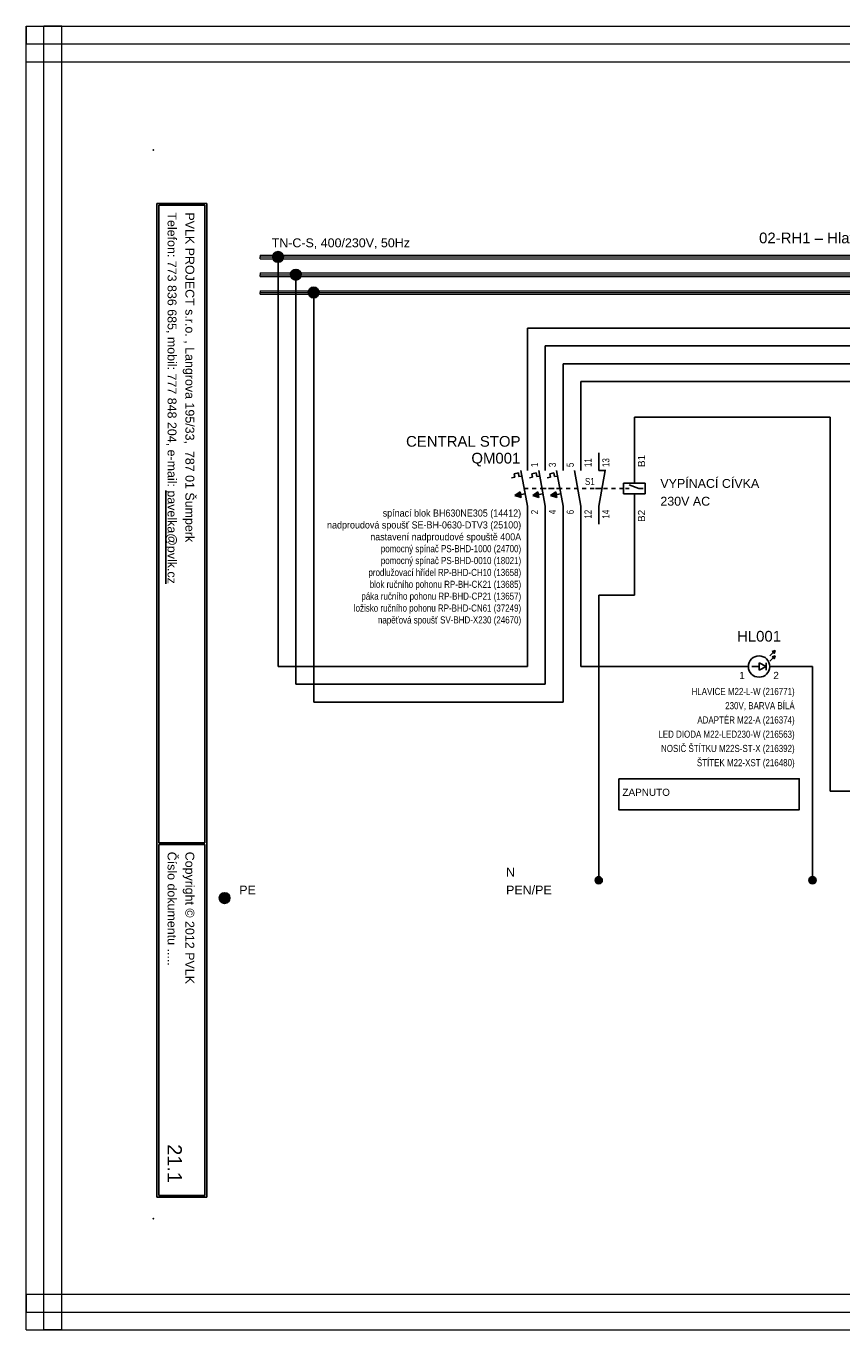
# Model space of a CAD drawing. Extents: x -721 to 7843, y 2912 to 4139.
# Tile 1 of 32: x -386 to -157, y 3359 to 3725. Entities that reach past the tile are written whole.
import ezdxf
from ezdxf.enums import TextEntityAlignment as Align

# ---------------------------------------------------------------- set-up
doc = ezdxf.new("R2010")
doc.units = 0
doc.header["$MEASUREMENT"] = 0
doc.linetypes.add('DASHED', pattern=[0.564444, 0.282222, -0.282222])
for name, color, linetype in [('1-KRESBA', 7, 'Continuous'), ('__Bílá', 7, 'Continuous'), ('__Oranžová', 30, 'Continuous'), ('__Rudá 010', 10, 'Continuous'), ('__Svmodrá', 4, 'Continuous'), ('__Vínová 220', 220, 'Continuous'), ('__Zelená', 3, 'Continuous'), ('__Černá 250', 7, 'Continuous')]:
    doc.layers.add(name, color=color, linetype=linetype)
doc.styles.add('Arial', font='arial.ttf')

# ---------------------------------------------------------------- blocks, each defined once
blk = doc.blocks.new('BLK_Razítko_malé_pro_rozváděče')
at = {"layer": '__Bílá'}
for p, q in [((15, -1), (15, -20)), ((15, -1), (294, -1)), ((15.5, -1.5), (15.5, -19.5)), ((15.5, -1.5), (184.5, -1.5)), ((184.5, -1.5), (184.5, -19.5)), ((185, -1.5), (185, -19.5)), ((185, -1.5), (293.5, -1.5)), ((293.5, -19.5), (293.5, -1.5)), ((294, -20), (294, -1)), ((15, -20), (294, -20)), ((15.5, -19.5), (184.5, -19.5)), ((185, -19.5), (293.5, -19.5)), ((15, -405), (15, -419)), ((15, -405), (294, -405)), ((15.5, -405.5), (15.5, -418.5)), ((15.5, -405.5), (194.5, -405.5)), ((194.5, -405.5), (194.5, -418.5)), ((195, -405.5), (195, -418.5)), ((195, -405.5), (293.5, -405.5)), ((293.5, -405.5), (293.5, -418.5)), ((294, -405), (294, -419)), ((15, -419), (294, -419)), ((15.5, -418.5), (194.5, -418.5)), ((195, -418.5), (293.5, -418.5))]:
    blk.add_line(p, q, dxfattribs=at)
for p in [(0, 0), (300, 0), (0, -420), (300, -420)]:
    blk.add_point(p, dxfattribs=at)
at = {"layer": '__Bílá', "style": 'Arial'}
for s, height, p in [('-', 3, (38, -7)), ('Dokument', 2.5, (187, -7)), ('-', 3, (210.5, -7)), ('SO/PS', 2.5, (17.5, -12)), ('-', 3, (38, -12)), ('Vypracoval', 2.5, (187, -12)), ('-', 3, (210.5, -12)), ('Investor', 2.5, (17.5, -17)), ('Datum', 2.5, (187, -17)), ('-', 3, (38, -17)), ('-', 3, (210.5, -17)), ('PVLK PROJECT s.r.o. , Langrova 195/33,  787 01 Šumperk', 2.5, (17.5, -411)), ('Copyright © 2012 PVLK', 2.5, (197, -411)), ('Telefon: 773 836 685, mobil: 777 848 204, e-mail: %%Upavelka@pvlk.cz', 2.5, (17.5, -416)), ('Číslo dokumentu .....', 2.5, (197, -416))]:
    blk.add_text(s, height=height, dxfattribs=at).set_placement(p)
at = {"layer": '__Vínová 220', "char_height": 2.5, "attachment_point": 7, "style": 'Arial'}
for s, insert in [('715 0908', (17.5, -7)), ('Rozšíření výrobního areálu firmy PLASTKON PRODUCT, S.R.O.', (42.5, -7.75)), ('02-RH1 – Hlavní rozváděč objektu', (215, -7.75)), ('SO 02 - Novostavba skladovací haly s administrativní budovou', (42.5, -12.75)), ('Miroslav Pavelka', (215, -12.75)), ('Plastkon product, s.r.o., Hlavní 147, Mikulovice 790 84', (42.5, -17.75)), ('06/2016', (215, -17.75))]:
    blk.add_mtext(s, dxfattribs=dict(at, insert=insert))
at = {"layer": '__Vínová 220', "style": 'Arial'}
blk.add_attdef('ČÍSLO', text='', height=4, dxfattribs=at).set_placement((290, -416), align=Align.RIGHT)
blk = doc.blocks.new('L0001A02')
at = {"linetype": 'Continuous'}
h = blk.add_hatch(color=256, dxfattribs=at)
edge = h.paths.add_edge_path()
edge.add_arc((0, 0), 1.5, 0, 360)
blk.add_circle((0, 0), 1.5)
blk = doc.blocks.new('FEVA1606')
at = {"linetype": 'Continuous'}
for points in [[(-3.5, -2), (-2.06, -0.92), (-1.77, -2.5)], [(1.5, -2), (2.94, -0.92), (3.23, -2.5)], [(6.5, -2), (7.94, -0.92), (8.23, -2.5)]]:
    blk.add_hatch(color=256, dxfattribs=at).paths.add_polyline_path(points)
for p, q in [((0, 5), (0, 10)), ((5, 5), (5, 10)), ((10, 5), (10, 10)), ((-3.75, 4.14), (-2.56, 4.35)), ((-3.75, 4.14), (-3.57, 3.12)), ((-2.56, 4.35), (-2.38, 3.34)), ((-1.82, 5), (0, -5)), ((1.25, 4.14), (2.44, 4.35)), ((1.25, 4.14), (1.43, 3.12)), ((2.44, 4.35), (2.62, 3.34)), ((3.18, 5), (5, -5)), ((6.25, 4.14), (7.44, 4.35)), ((6.25, 4.14), (6.43, 3.12)), ((7.44, 4.35), (7.62, 3.34)), ((8.18, 5), (10, -5)), ((-4.45, 2.96), (-3.57, 3.12)), ((-2.38, 3.34), (-1.54, 3.49)), ((0.55, 2.96), (1.43, 3.12)), ((2.62, 3.34), (3.46, 3.49)), ((5.55, 2.96), (6.43, 3.12)), ((7.62, 3.34), (8.46, 3.49)), ((-3.5, -2), (-2.06, -0.92)), ((-3.5, -2), (-0.64, -1.48)), ((-3.5, -2), (-1.77, -2.5)), ((-2.06, -0.92), (-1.77, -2.5)), ((1.5, -2), (2.94, -0.92)), ((1.5, -2), (4.36, -1.48)), ((1.5, -2), (3.23, -2.5)), ((2.94, -0.92), (3.23, -2.5)), ((6.5, -2), (7.94, -0.92)), ((6.5, -2), (9.36, -1.48)), ((6.5, -2), (8.23, -2.5)), ((7.94, -0.92), (8.23, -2.5)), ((0, -5), (0, -10)), ((5, -5), (5, -10)), ((10, -5), (10, -10))]:
    blk.add_line(p, q)
at = {"linetype": 'DASHED', "ltscale": 4}
blk.add_line((-0.91, 0), (9.09, 0), dxfattribs=at)
at = {"style": 'Arial'}
blk.add_attdef('POPIS', text='', height=3, dxfattribs=at).set_placement((-2, 7), align=Align.RIGHT)
at = {"style": 'Arial', "width": 0.8}
for tag, p in [('NO1', (3, 6)), ('NO2', (8, 6)), ('NO3', (13, 6))]:
    blk.add_attdef(tag, p, '', height=2, rotation=90, dxfattribs=at)
for tag, p in [('TYP', (-2, -9)), ('PROUD', (-2, -13)), ('DOPLŇ1', (-2, -17)), ('DOPLŇ2', (-2, -21))]:
    blk.add_attdef(tag, text='', height=2, dxfattribs=at).set_placement(p, align=Align.RIGHT)
for tag, p in [('CO1', (3, -6)), ('CO2', (8, -6)), ('CO3', (13, -6))]:
    blk.add_attdef(tag, text='', height=2, rotation=90, dxfattribs=at).set_placement(p, align=Align.RIGHT)
blk = doc.blocks.new('FEVA2057')
for p, q in [((0, 5), (0, 10)), ((5, 5), (5, 10)), ((-1.82, 5), (0, -5)), ((6.82, 5), (5, -5)), ((5, 5), (7, 5)), ((0, -5), (0, -10)), ((5, -5), (5, -10))]:
    blk.add_line(p, q)
at = {"linetype": 'DASHED', "ltscale": 4}
blk.add_line((-10.91, 0), (5.91, 0), dxfattribs=at)
at = {"style": 'Arial', "width": 0.8}
for tag, p in [('NO1', (3, 6)), ('NC2', (8, 6))]:
    blk.add_attdef(tag, p, '', height=2, rotation=90, dxfattribs=at)
for tag, p in [('CO1', (3, -6)), ('CO2', (8, -6))]:
    blk.add_attdef(tag, text='', height=2, rotation=90, dxfattribs=at).set_placement(p, align=Align.RIGHT)
for tag, p in [('TYP', (10, -9)), ('DOPLŇ1', (10, -13)), ('DOPLŇ2', (10, -17))]:
    blk.add_attdef(tag, p, '', height=2, dxfattribs=at)
blk = doc.blocks.new('V0085A01')
h = blk.add_hatch(color=256)
edge = h.paths.add_edge_path()
edge.add_arc((0, 0), 1, 0, 360)
blk.add_circle((0, 0), 1)
blk = doc.blocks.new('*X10')
at = {"color": 0, "linetype": 'Continuous'}
for p, q in [((988.7, 4312.7), (988.7, 4312.7)), ((989.2, 4312.2), (988.7, 4312.7)), ((988.72, 4312.68), (988.78, 4312.73)), ((989.21, 4312.24), (988.74, 4312.71)), ((988.75, 4312.65), (988.85, 4312.76)), ((988.77, 4312.63), (988.92, 4312.78)), ((989.23, 4312.27), (988.77, 4312.73)), ((988.79, 4312.61), (988.99, 4312.81)), ((989.24, 4312.3), (988.8, 4312.74)), ((988.81, 4312.59), (989.06, 4312.84)), ((989.25, 4312.33), (988.83, 4312.75)), ((988.84, 4312.56), (989.14, 4312.86)), ((988.86, 4312.54), (989.21, 4312.89)), ((989.26, 4312.37), (988.87, 4312.76)), ((988.88, 4312.52), (989.28, 4312.92)), ((988.9, 4312.5), (989.35, 4312.94)), ((989.27, 4312.4), (988.9, 4312.77)), ((988.93, 4312.47), (989.42, 4312.97)), ((989.29, 4312.43), (988.93, 4312.79)), ((988.95, 4312.45), (989.5, 4313)), ((989.3, 4312.46), (988.96, 4312.8)), ((988.97, 4312.43), (989.47, 4312.93)), ((988.99, 4312.41), (989.45, 4312.86)), ((989.31, 4312.5), (989, 4312.81)), ((989.02, 4312.38), (989.42, 4312.79)), ((989.32, 4312.53), (989.03, 4312.82)), ((989.04, 4312.36), (989.39, 4312.72)), ((989.34, 4312.56), (989.06, 4312.84)), ((989.06, 4312.34), (989.37, 4312.65)), ((989.08, 4312.32), (989.34, 4312.57)), ((989.35, 4312.6), (989.1, 4312.85)), ((989.11, 4312.29), (989.31, 4312.5)), ((989.36, 4312.63), (989.13, 4312.86)), ((989.13, 4312.27), (989.29, 4312.43)), ((989.37, 4312.66), (989.16, 4312.87)), ((989.38, 4312.69), (989.19, 4312.88)), ((989.4, 4312.73), (989.23, 4312.9)), ((989.41, 4312.76), (989.26, 4312.91)), ((989.42, 4312.79), (989.29, 4312.92)), ((989.43, 4312.82), (989.32, 4312.93)), ((989.45, 4312.86), (989.36, 4312.95)), ((989.46, 4312.89), (989.39, 4312.96)), ((989.47, 4312.92), (989.42, 4312.97)), ((989.48, 4312.95), (989.45, 4312.98)), ((989.5, 4312.99), (989.49, 4313)), ((989.15, 4312.25), (989.26, 4312.36)), ((989.17, 4312.23), (989.23, 4312.29)), ((989.2, 4312.2), (989.21, 4312.21))]:
    blk.add_line(p, q, dxfattribs=at)
blk = doc.blocks.new('MOE01004')
for p, q in [((3, 3), (4.5, 4.5)), ((4.5, 4.5), (3.7, 4.2)), ((3.7, 4.2), (4.2, 3.7)), ((4.5, 4.5), (4.2, 3.7)), ((-3, 0), (-10, 0)), ((0, 0), (-2, 0)), ((2, 0), (0, 1)), ((0, -1), (0, 1)), ((2, 0), (0, -1)), ((2, 1), (2, -1)), ((3, 1.5), (4.5, 3)), ((3, 0), (10, 0)), ((4.5, 3), (3.7, 2.7)), ((3.7, 2.7), (4.2, 2.2)), ((4.5, 3), (4.2, 2.2))]:
    blk.add_line(p, q)
blk.add_circle((0, 0), 3)
for p in [(-985, -4308.5), (-985, -4310)]:
    blk.add_blockref('*X10', p)
at = {"style": 'Arial'}
blk.add_attdef('POPIS', text='', height=3, dxfattribs=at).set_placement((0, 7), align=Align.CENTER)
blk.add_attdef('1', text='', height=2, dxfattribs=at).set_placement((-4, -3.5), align=Align.RIGHT)
blk.add_attdef('2', (4, -3.5), '', height=2, dxfattribs=at)
at = {"style": 'Arial', "width": 0.8}
for tag, p in [('TYP', (10, -8)), ('BARVA', (10, -12)), ('DOPLŇ1', (10, -16)), ('DOPLŇ2', (10, -20)), ('DOPLŇ3', (10, -24)), ('DOPLŇ4', (10, -28)), ('DOPLŇ5', (10, -32))]:
    blk.add_attdef(tag, text='', height=2, dxfattribs=at).set_placement(p, align=Align.RIGHT)
blk = doc.blocks.new('FEVA2001')
for p, q in [((0, 1.5), (0, 10)), ((-3, -1.5), (-3, 1.5)), ((-3, 1.5), (3, 1.5)), ((-1.5, 0), (-2.5, 0)), ((-1.5, 1), (1.25, 0)), ((1.25, 0), (2.5, 0)), ((3, 1.5), (3, -1.5)), ((3, -1.5), (-3, -1.5)), ((0, -1.5), (0, -10))]:
    blk.add_line(p, q)
at = {"linetype": 'DASHED', "ltscale": 4}
blk.add_line((-10.91, 0), (-3, 0), dxfattribs=at)
at = {"style": 'Arial'}
blk.add_attdef('A1', (3, 6), '', height=2, rotation=90, dxfattribs=at)
blk.add_attdef('A2', text='', height=2, rotation=90, dxfattribs=at).set_placement((3, -6), align=Align.RIGHT)
at = {"style": 'Arial', "width": 0.8}
for tag, p in [('TYP', (5, -9)), ('DOPLŇ1', (5, -13)), ('DOPLŇ2', (5, -17))]:
    blk.add_attdef(tag, p, '', height=2, dxfattribs=at)

msp = doc.modelspace()

# ---------------------------------------------------------------- linework, layer by layer
at = {"layer": '1-KRESBA'}
for p, q in [((-315, 3660), (-315, 3545)), ((-310, 3655), (-310, 3540)), ((-305, 3650), (-305, 3535)), ((-245, 3605), (-245, 3640)), ((-245, 3640), (5, 3640)), ((-240, 3605), (-240, 3635)), ((-240, 3635), (5, 3635)), ((-235, 3630), (-235, 3605)), ((-235, 3630), (5, 3630)), ((10, 3625), (-230, 3625)), ((-230, 3605), (-230, 3625)), ((-215, 3615), (-215, 3605)), ((-215, 3615), (-160, 3615)), ((-160, 3510), (-160, 3615)), ((-245, 3585), (-245, 3545)), ((-240, 3585), (-240, 3540)), ((-235, 3585), (-235, 3535)), ((-230, 3585), (-230, 3545)), ((-215, 3585), (-215, 3565)), ((-225, 3565), (-225, 3485)), ((-225, 3565), (-215, 3565)), ((-245, 3545), (-315, 3545)), ((-190, 3545), (-230, 3545)), ((-170, 3545), (-165, 3545)), ((-165, 3485), (-165, 3545)), ((-240, 3540), (-310, 3540)), ((-235, 3535), (-305, 3535)), ((-135, 3510), (-160, 3510))]:
    msp.add_line(p, q, dxfattribs=at)
at = {"layer": '__Oranžová', "lineweight": 0}
for p, q in [((-320, 3660.5), (-320, 3660)), ((-320, 3660.5), (35, 3660.5)), ((-320, 3659.5), (-320, 3660)), ((-320, 3660), (35, 3660)), ((-320, 3659.5), (35, 3659.5)), ((-320, 3655.5), (-320, 3655)), ((-320, 3655.5), (35, 3655.5)), ((-320, 3654.5), (-320, 3655)), ((-320, 3655), (35, 3655)), ((-320, 3654.5), (35, 3654.5)), ((-320, 3650.5), (-320, 3650)), ((-320, 3650.5), (35, 3650.5)), ((-320, 3649.5), (-320, 3650)), ((-320, 3650), (35, 3650)), ((-320, 3649.5), (35, 3649.5))]:
    msp.add_line(p, q, dxfattribs=at)
at = {"layer": '__Vínová 220', "lineweight": 0}
for p, q in [((-385.71, 3724.82), (-385.71, 3719.82)), ((-385.71, 3724.82), (110.69, 3724.82)), ((-385.71, 3358.74), (-385.71, 3724.82)), ((-385.71, 3724.82), (-380.71, 3724.82)), ((-380.71, 3358.74), (-380.71, 3724.82)), ((-375.71, 3724.82), (-380.71, 3724.82)), ((-375.71, 3358.74), (-375.71, 3724.82)), ((-385.71, 3714.82), (-385.71, 3719.82)), ((-385.71, 3719.82), (110.69, 3719.82)), ((-385.71, 3714.82), (110.69, 3714.82)), ((-385.71, 3368.74), (-385.71, 3363.74)), ((-385.71, 3368.74), (110.69, 3368.74)), ((-385.71, 3358.74), (-385.71, 3363.74)), ((-385.71, 3363.74), (110.69, 3363.74)), ((-385.71, 3358.74), (110.69, 3358.74)), ((-385.71, 3358.74), (-380.71, 3358.74)), ((-375.71, 3358.74), (-380.71, 3358.74))]:
    msp.add_line(p, q, dxfattribs=at)
at = {"layer": '__Černá 250'}
msp.add_lwpolyline([(-219.36, 3513.51), (-168.71, 3513.51), (-168.71, 3504.77), (-219.36, 3504.77)], close=True, dxfattribs=at)

# ---------------------------------------------------------------- block references
at = {"color": 250, "linetype": 'Continuous'}
for p in [(-225, 3485), (-165, 3485)]:
    msp.add_blockref('V0085A01', p, dxfattribs=at)
at = {"layer": '1-KRESBA', "rotation": 270}
msp.add_blockref('BLK_Razítko_malé_pro_rozváděče', (70, 3690), dxfattribs=at).add_auto_attribs({'ČÍSLO': '21.1'})
at = {"layer": '1-KRESBA'}
for p in [(-315, 3660), (-310, 3655), (-305, 3650), (-330, 3480)]:
    msp.add_blockref('L0001A02', p, dxfattribs=at)
at = {"layer": '__Černá 250'}
ref = msp.add_blockref('FEVA1606', (-245, 3595), dxfattribs=at)
ref.add_attrib('POPIS', 'QM001', dxfattribs={"layer": '0', "height": 3, "style": 'Arial'}).set_placement((-247, 3602), align=Align.RIGHT)
ref.add_attrib('CO1', '2', dxfattribs={"layer": '0', "height": 2, "rotation": 90, "style": 'Arial', "width": 0.8}).set_placement((-242, 3589), align=Align.RIGHT)
ref.add_attrib('NO1', '1', (-242, 3601), dxfattribs={"layer": '0', "height": 2, "rotation": 90, "style": 'Arial', "width": 0.8})
ref.add_attrib('CO2', '4', dxfattribs={"layer": '0', "height": 2, "rotation": 90, "style": 'Arial', "width": 0.8}).set_placement((-237, 3589), align=Align.RIGHT)
ref.add_attrib('NO2', '3', (-237, 3601), dxfattribs={"layer": '0', "height": 2, "rotation": 90, "style": 'Arial', "width": 0.8})
ref.add_attrib('CO3', '6', dxfattribs={"layer": '0', "height": 2, "rotation": 90, "style": 'Arial', "width": 0.8}).set_placement((-232, 3589), align=Align.RIGHT)
ref.add_attrib('NO3', '5', (-232, 3601), dxfattribs={"layer": '0', "height": 2, "rotation": 90, "style": 'Arial', "width": 0.8})
ref = msp.add_blockref('FEVA2057', (-230, 3595), dxfattribs=at)
ref.add_attrib('TYP', 'S1', (-228.87, 3595.95), dxfattribs={"layer": '0', "height": 2, "style": 'Arial', "width": 0.8})
ref.add_attrib('CO1', '12', dxfattribs={"layer": '0', "height": 2, "rotation": 90, "style": 'Arial', "width": 0.8}).set_placement((-227, 3589), align=Align.RIGHT)
ref.add_attrib('NO1', '11', (-227, 3601), dxfattribs={"layer": '0', "height": 2, "rotation": 90, "style": 'Arial', "width": 0.8})
ref.add_attrib('CO2', '14', dxfattribs={"layer": '0', "height": 2, "rotation": 90, "style": 'Arial', "width": 0.8}).set_placement((-222, 3589), align=Align.RIGHT)
ref.add_attrib('NC2', '13', (-222, 3601), dxfattribs={"layer": '0', "height": 2, "rotation": 90, "style": 'Arial', "width": 0.8})
ref = msp.add_blockref('FEVA2001', (-215, 3595), dxfattribs=at)
ref.add_attrib('A1', 'B1', (-212, 3601), dxfattribs={"layer": '0', "height": 2, "rotation": 90, "style": 'Arial'})
ref.add_attrib('A2', 'B2', dxfattribs={"layer": '0', "height": 2, "rotation": 90, "style": 'Arial'}).set_placement((-212, 3589), align=Align.RIGHT)
ref = msp.add_blockref('MOE01004', (-180, 3545), dxfattribs=at)
ref.add_attrib('POPIS', 'HL001', dxfattribs={"layer": '0', "height": 3, "style": 'Arial'}).set_placement((-180, 3552), align=Align.CENTER)
ref.add_attrib('TYP', 'HLAVICE M22-L-W (216771)', dxfattribs={"layer": '0', "height": 2, "style": 'Arial', "width": 0.8}).set_placement((-170, 3537), align=Align.RIGHT)
ref.add_attrib('BARVA', '230V, BARVA BÍLÁ', dxfattribs={"layer": '0', "height": 2, "style": 'Arial', "width": 0.8}).set_placement((-170, 3533), align=Align.RIGHT)
ref.add_attrib('DOPLŇ1', 'ADAPTÉR M22-A (216374)', dxfattribs={"layer": '0', "height": 2, "style": 'Arial', "width": 0.8}).set_placement((-170, 3529), align=Align.RIGHT)
ref.add_attrib('DOPLŇ2', 'LED DIODA M22-LED230-W (216563)', dxfattribs={"layer": '0', "height": 2, "style": 'Arial', "width": 0.8}).set_placement((-170, 3525), align=Align.RIGHT)
ref.add_attrib('DOPLŇ3', 'NOSIČ ŠTÍTKU M22S-ST-X (216392)', dxfattribs={"layer": '0', "height": 2, "style": 'Arial', "width": 0.8}).set_placement((-170, 3521), align=Align.RIGHT)
ref.add_attrib('DOPLŇ4', 'ŠTÍTEK M22-XST (216480)', dxfattribs={"layer": '0', "height": 2, "style": 'Arial', "width": 0.8}).set_placement((-170, 3517), align=Align.RIGHT)
ref.add_attrib('1', '1', dxfattribs={"layer": '0', "height": 2, "style": 'Arial'}).set_placement((-184, 3541.5), align=Align.RIGHT)
ref.add_attrib('2', '2', (-176, 3541.5), dxfattribs={"layer": '0', "height": 2, "style": 'Arial'})

# ---------------------------------------------------------------- texts
at = {"layer": '1-KRESBA', "color": 250, "linetype": 'Continuous', "style": 'Arial'}
for s, p in [('VYPÍNACÍ CÍVKA', (-207.7, 3595.16)), ('230V AC', (-207.7, 3590.16))]:
    msp.add_text(s, height=2.5, dxfattribs=at).set_placement(p)
at = {"layer": '1-KRESBA', "color": 250, "linetype": 'Continuous', "insert": (-246.77, 3589.09), "char_height": 2, "width": 78.8732, "attachment_point": 3, "style": 'Arial'}
msp.add_mtext('{\\W0.9;spínací blok BH630NE305 (14412)\\W0.8;\\P\\W0.9;nadproudová spoušť SE-BH-0630-DTV3 (25100)\\Pnastavení nadproudové spouště 400A\\W0.8;\\Ppomocný spínač PS-BHD-1000 (24700)\\Ppomocný spínač PS-BHD-0010 (18021)\\Pprodlužovací hřídel RP-BHD-CH10 (13658)\\Pblok ručního pohonu RP-BH-CK21 (13685)\\Ppáka ručního pohonu RP-BHD-CP21 (13657)\\Pložisko ručního pohonu RP-BHD-CN61 (37249)\\Pnapěťová spoušť SV-BHD-X230 (24670)\\P }', dxfattribs=at)
at = {"layer": '__Bílá', "insert": (-179.99, 3662.93), "char_height": 3, "attachment_point": 7, "style": 'Arial'}
msp.add_mtext('02-RH1 – Hlavní rozváděč objektu', dxfattribs=at)
at = {"layer": '__Oranžová', "lineweight": 0, "style": 'Arial'}
msp.add_text('TN-C-S, 400/230V, 50Hz', height=2.5, dxfattribs=at).set_placement((-316.79, 3662.71))
at = {"layer": '__Rudá 010', "style": 'Arial'}
msp.add_text('CENTRAL STOP', height=3, dxfattribs=at).set_placement((-279.08, 3606.72))
at = {"layer": '__Rudá 010', "insert": (-218.35, 3510.69), "char_height": 2, "width": 52.9658, "attachment_point": 1, "style": 'Arial'}
msp.add_mtext('ZAPNUTO', dxfattribs=at)
at = {"layer": '__Svmodrá', "linetype": 'Continuous', "style": 'Arial'}
msp.add_text('N', height=2.5, dxfattribs=at).set_placement((-251, 3486))
at = {"layer": '__Zelená', "linetype": 'Continuous', "style": 'Arial'}
for s, p in [('PE', (-325.89, 3481)), ('PEN/PE', (-251, 3481))]:
    msp.add_text(s, height=2.5, dxfattribs=at).set_placement(p)

doc.saveas('drawing.dxf')
